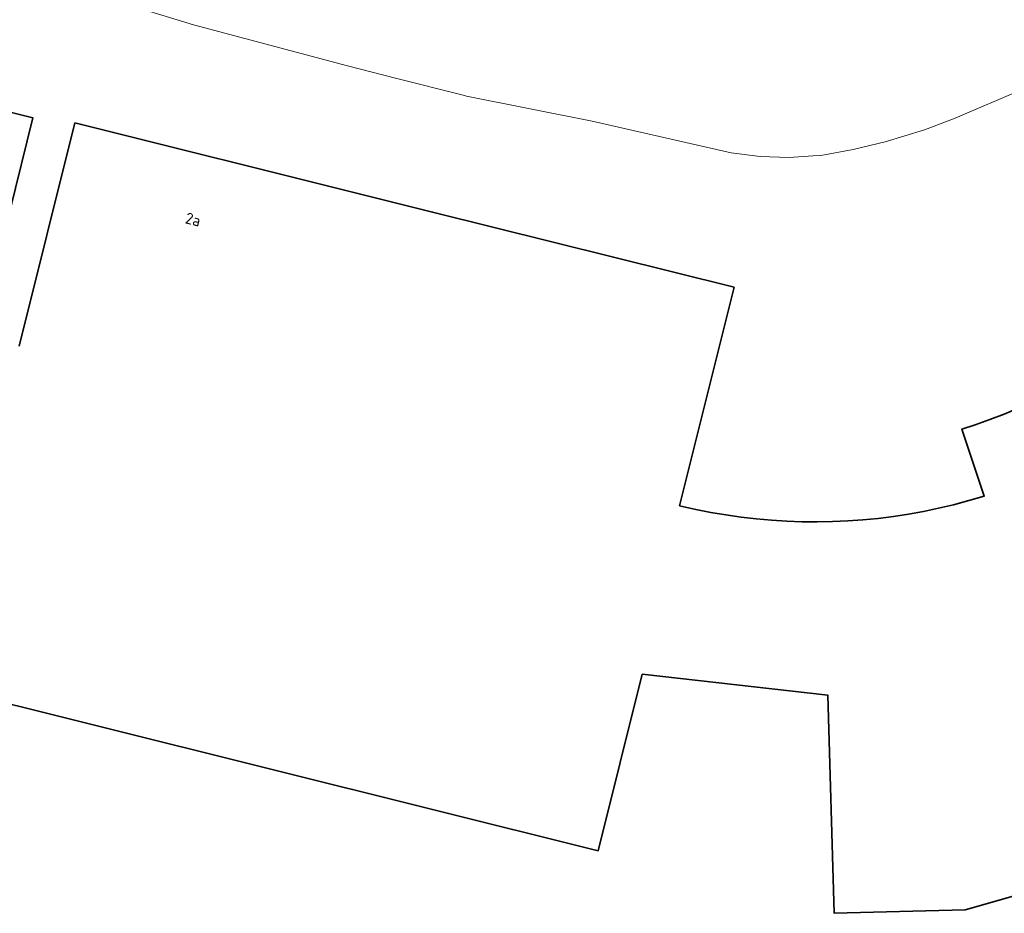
# Model space of a CAD drawing. Header units: metres. Extents: x 253395 to 254027, y 592765 to 593194.
# Tile 103 of 173: x 253596 to 253628, y 593137 to 593165. Entities that reach past the tile are written whole.
import ezdxf
from ezdxf.enums import TextEntityAlignment as Align

# ---------------------------------------------------------------- set-up
doc = ezdxf.new("R2010")
doc.units = ezdxf.units.M
for name, color, linetype, lineweight in [('B-WE-OG-BEBOUWING-GV', 254, 'Continuous', 35), ('B-WE-OG-BEBOUWING-T18', 254, 'Continuous', 18), ('B-WE-OG-TERREIN_ERF-GV', 254, 'Continuous', 18), ('B-WE-VH-OPENVERHARDING-GV', 254, 'Continuous', 18)]:
    doc.layers.add(name, color=color, linetype=linetype, lineweight=lineweight)
doc.styles.add('NLCS-ISO-M200-T18', font='txt', dxfattribs={"height": 0.36})

msp = doc.modelspace()

# ---------------------------------------------------------------- linework, layer by layer
at = {"layer": 'B-WE-OG-BEBOUWING-GV'}
for points in [[(253595.423, 593156.284), (253596.892, 593162.24), (253587.933, 593164.465)], [(253628.289, 593152.986), (253627.837, 593152.798), (253627.379, 593152.621), (253626.914, 593152.455), (253626.496, 593152.32), (253627.205, 593150.185), (253626.221, 593149.908), (253625.747, 593149.796), (253625.27, 593149.695), (253624.791, 593149.609), (253624.31, 593149.535), (253623.826, 593149.473), (253623.342, 593149.425), (253622.86, 593149.39), (253622.371, 593149.368), (253621.885, 593149.359), (253621.506, 593149.362), (253621.398, 593149.363), (253620.912, 593149.38), (253620.427, 593149.411), (253619.941, 593149.454), (253619.458, 593149.51), (253618.976, 593149.58), (253618.499, 593149.662), (253618.022, 593149.757), (253617.498, 593149.877), (253619.235, 593156.84), (253609.631, 593159.236), (253607.971, 593159.65), (253607.501, 593159.767), (253598.237, 593162.078), (253596.461, 593154.958)], [(253593.698, 593144.168), (253614.901, 593138.878), (253616.304, 593144.502), (253622.227, 593143.834), (253622.428, 593136.884), (253626.601, 593136.994), (253634.542, 593139.261)]]:
    msp.add_lwpolyline(points, dxfattribs=at)
at = {"layer": 'B-WE-OG-TERREIN_ERF-GV'}
for points in [[(253628.411, 593163.144), (253626.284, 593162.226), (253625.301, 593161.86), (253624.048, 593161.477), (253623.028, 593161.232), (253621.996, 593161.042), (253621.747, 593161.026), (253620.994, 593160.976), (253620.066, 593161.01), (253619.143, 593161.119), (253614.715, 593162.131), (253610.711, 593162.934), (253610.608, 593162.96), (253608.45, 593163.505), (253606.917, 593163.893), (253602.011, 593165.203), (253596.657, 593166.845), (253595.288, 593167.213)], [(253587.933, 593164.465), (253596.892, 593162.24), (253595.423, 593156.284)], [(253596.461, 593154.958), (253598.237, 593162.078), (253607.501, 593159.767), (253607.971, 593159.65), (253609.631, 593159.236), (253619.235, 593156.84), (253617.498, 593149.877), (253618.022, 593149.757), (253618.499, 593149.662), (253618.976, 593149.58), (253619.458, 593149.51), (253619.941, 593149.454), (253620.427, 593149.411), (253620.912, 593149.38), (253621.398, 593149.363), (253621.506, 593149.362), (253621.885, 593149.359), (253622.371, 593149.368), (253622.86, 593149.39), (253623.342, 593149.425), (253623.826, 593149.473), (253624.31, 593149.535), (253624.791, 593149.609), (253625.27, 593149.695), (253625.747, 593149.796), (253626.221, 593149.908), (253627.205, 593150.185), (253626.496, 593152.32), (253626.914, 593152.455), (253627.379, 593152.621), (253627.837, 593152.798), (253628.289, 593152.986)], [(253634.542, 593139.261), (253626.601, 593136.994), (253622.428, 593136.884), (253622.227, 593143.834), (253616.304, 593144.502), (253614.901, 593138.878), (253593.698, 593144.168)]]:
    msp.add_lwpolyline(points, dxfattribs=at)
at = {"layer": 'B-WE-VH-OPENVERHARDING-GV'}
msp.add_lwpolyline([(253596.657, 593166.845), (253602.011, 593165.203), (253606.917, 593163.893), (253608.45, 593163.505), (253610.608, 593162.96), (253610.711, 593162.934), (253614.715, 593162.131), (253619.143, 593161.119), (253620.066, 593161.01), (253620.994, 593160.976), (253621.747, 593161.026), (253621.996, 593161.042), (253623.028, 593161.232), (253624.048, 593161.477), (253625.301, 593161.86), (253626.284, 593162.226), (253628.411, 593163.144)], dxfattribs=at)

# ---------------------------------------------------------------- texts
at = {"layer": 'B-WE-OG-BEBOUWING-T18', "style": 'NLCS-ISO-M200-T18'}
msp.add_text('2a', height=0.36, rotation=346, dxfattribs=at).set_placement((253602, 593159), align=Align.MIDDLE)

doc.saveas('drawing.dxf')
